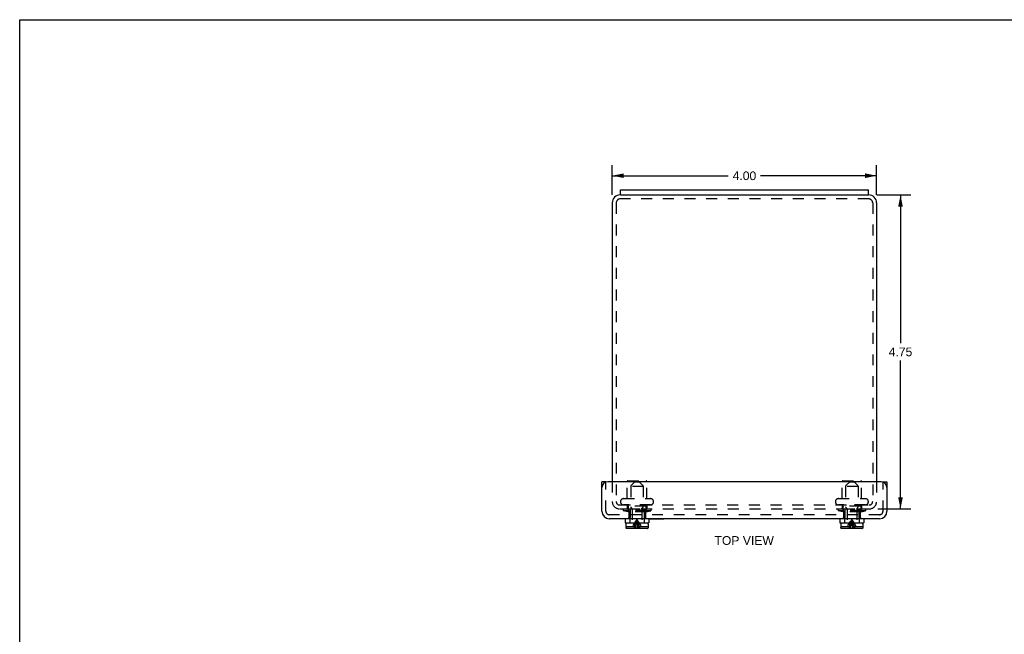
# Model space of a CAD drawing. Header units: inches. Extents: x 0 to 29.8, y 0 to 19.3.
# Tile 2 of 3: x 0 to 14.9, y 10 to 19.3. Entities that reach past the tile are written whole.
import ezdxf

# ---------------------------------------------------------------- set-up
doc = ezdxf.new("R2010")
doc.units = ezdxf.units.IN
doc.header["$LTSCALE"] = 1.638496
doc.header["$MEASUREMENT"] = 0
doc.linetypes.add('HIDDEN', pattern=[0.2, 0.1, -0.1])
doc.layers.get('0').update_dxf_attribs({"linetype": 'CONTINUOUS'})
for name, color, linetype in [('DEFAULT_2', 8, 'HIDDEN'), ('DIMENSIONS', 7, 'CONTINUOUS'), ('DOOR_ASSEMBLY', 7, 'CONTINUOUS')]:
    doc.layers.add(name, color=color, linetype=linetype)
doc.styles.get("Standard").update_dxf_attribs({"font": 'arial.ttf'})
doc.dimstyles.new('DIMSTYLE_2', dxfattribs={"dimtxt": 0.13143, "dimasz": 0.17524, "dimexe": 0.09, "dimexo": 0.07, "dimgap": 0.0375, "dimtad": 0, "dimtih": 1, "dimtoh": 1, "dimzin": 4, "dimdsep": 46, "dimtxsty": 'Standard', "dimblk": '_FILLED', "dimblk1": '_FILLED', "dimblk2": '_FILLED', "dimcen": 0.09, "dimazin": 1, "dimtfac": 1, "dimtdec": 3, "dimtofl": 0, "dimtmove": 0, "dimatfit": 3, "dimldrblk": '_FILLED', "dimfxl": 0, "dimtolj": 1, "dimtzin": 4, "dimarcsym": 0})

# ---------------------------------------------------------------- blocks, each defined once
blk = doc.blocks.new('_FILLED')
at = {"color": 0, "linetype": 'ByBlock'}
blk.add_solid([(0, 0), (-1, 0.2), (-1, -0.2)], dxfattribs=at)
blk = doc.blocks.new('*D9')
at = {"layer": 'DIMENSIONS', "color": 2, "linetype": 'Continuous'}
for p, q in [((8.964, 16.627), (8.964, 17.073)), ((12.964, 16.627), (12.964, 17.073)), ((8.964, 16.916), (10.72, 16.916)), ((12.964, 16.916), (11.209, 16.916))]:
    blk.add_line(p, q, dxfattribs=at)
at = {"layer": 'DIMENSIONS', "color": 2, "linetype": 'Continuous', "xscale": 0.1752402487, "yscale": 0.1752402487, "zscale": 0.1752402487, "rotation": 180}
blk.add_blockref('_FILLED', (8.964, 16.916), dxfattribs=at)
at = {"layer": 'DIMENSIONS', "color": 2, "linetype": 'Continuous', "xscale": 0.1752402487, "yscale": 0.1752402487, "zscale": 0.1752402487}
blk.add_blockref('_FILLED', (12.964, 16.916), dxfattribs=at)
at = {"layer": 'DIMENSIONS', "color": 2, "linetype": 'Continuous', "insert": (10.964, 16.981), "char_height": 0.1314, "width": 0.35716, "attachment_point": 2, "line_spacing_factor": 0.9}
blk.add_mtext('4.00', dxfattribs=at)
blk = doc.blocks.new('*D15')
at = {"layer": 'DIMENSIONS', "color": 2, "linetype": 'Continuous'}
for p, q in [((12.967, 16.625), (13.483, 16.625)), ((13.325, 16.625), (13.325, 14.381)), ((13.325, 11.875), (13.325, 14.118)), ((12.98, 11.875), (13.483, 11.875))]:
    blk.add_line(p, q, dxfattribs=at)
at = {"layer": 'DIMENSIONS', "color": 2, "linetype": 'Continuous', "xscale": 0.1752402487, "yscale": 0.1752402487, "zscale": 0.1752402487}
for p, rotation in [((13.325, 16.625), 90), ((13.325, 11.875), 270)]:
    blk.add_blockref('_FILLED', p, dxfattribs=dict(at, rotation=rotation))
at = {"layer": 'DIMENSIONS', "color": 2, "linetype": 'Continuous', "insert": (13.325, 14.316), "char_height": 0.1314, "width": 0.35716, "attachment_point": 2, "line_spacing_factor": 0.9}
blk.add_mtext('4.75', dxfattribs=at)

msp = doc.modelspace()

# ---------------------------------------------------------------- linework, layer by layer
at = {"color": 7, "linetype": 'Continuous'}
for p, q in [((0, 0), (0, 19.2764)), ((0, 19.2764), (29.7908, 19.2764)), ((9.0892, 16.6248), (9.0892, 16.6998)), ((12.8392, 16.6248), (12.8392, 16.6998)), ((9.0892, 16.6248), (12.8392, 16.6248))]:
    msp.add_line(p, q, dxfattribs=at)
at = {"color": 3, "linetype": 'Continuous'}
for p, q in [((9.0892, 16.6998), (12.8392, 16.6998)), ((9.0892, 16.6248), (9.0842, 16.6248)), ((12.8442, 16.6248), (12.8392, 16.6248)), ((8.9642, 16.5048), (8.9642, 12.2868)), ((12.9642, 16.5048), (12.9642, 12.2868))]:
    msp.add_line(p, q, dxfattribs=at)
for centre, start, end in [((9.0842, 16.5048), 90, 180), ((12.8442, 16.5048), 0, 90)]:
    msp.add_arc(centre, 0.12, start, end, dxfattribs=at)
at = {"layer": 'DEFAULT_2', "color": 8, "linetype": 'HIDDEN'}
for p, q in [((12.8442, 16.5648), (9.0842, 16.5648)), ((9.0242, 16.5048), (9.0242, 11.9868)), ((12.9042, 16.5048), (12.9042, 11.9868)), ((8.9642, 12.2868), (8.9642, 11.9868)), ((9.1912, 12.0303), (9.1912, 12.2883)), ((9.2012, 12.2983), (9.4772, 12.2983)), ((9.4342, 12.2148), (9.2442, 12.2148)), ((9.2442, 12.2148), (9.2442, 11.9148)), ((9.4342, 12.2148), (9.4342, 11.9148)), ((9.4872, 12.0303), (9.4872, 12.2883)), ((12.4412, 12.0303), (12.4412, 12.2883)), ((12.4512, 12.2983), (12.7272, 12.2983)), ((12.6842, 12.2148), (12.4942, 12.2148)), ((12.4942, 12.2148), (12.4942, 11.9148)), ((12.6842, 12.2148), (12.6842, 11.9148)), ((12.7372, 12.0303), (12.7372, 12.2883)), ((12.9642, 12.2868), (12.9642, 11.9868)), ((9.0762, 11.9348), (9.7205, 11.9348)), ((9.0892, 11.9821), (9.0892, 11.9841)), ((9.1355, 12.0303), (9.543, 12.0303)), ((9.543, 11.9358), (9.1355, 11.9358)), ((9.1912, 11.9358), (9.1912, 11.8848)), ((9.4872, 11.9358), (9.4872, 11.8848)), ((9.5892, 11.9821), (9.5892, 11.9841)), ((9.7205, 11.9348), (12.8575, 11.9348)), ((12.3392, 11.9821), (12.3392, 11.9841)), ((12.3855, 12.0303), (12.793, 12.0303)), ((12.793, 11.9358), (12.3855, 11.9358)), ((12.4412, 11.9358), (12.4412, 11.8848)), ((12.7372, 11.9358), (12.7372, 11.8848)), ((12.8392, 11.9821), (12.8392, 11.9841)), ((9.0762, 11.8748), (12.8522, 11.8748)), ((9.1317, 11.8748), (9.1317, 11.8448)), ((9.2042, 11.8293), (9.1317, 11.8448)), ((9.5467, 11.8448), (9.1317, 11.8448)), ((9.2042, 11.9098), (9.2042, 11.8293)), ((9.4742, 11.8293), (9.2042, 11.8293)), ((9.4692, 11.9148), (9.2092, 11.9148)), ((9.4742, 11.9098), (9.4742, 11.8293)), ((9.4742, 11.8293), (9.5467, 11.8448)), ((9.5467, 11.8748), (9.5467, 11.8448)), ((12.3817, 11.8748), (12.3817, 11.8448)), ((12.7967, 11.8448), (12.3817, 11.8448)), ((12.4542, 11.8293), (12.3817, 11.8448)), ((12.4542, 11.9098), (12.4542, 11.8293)), ((12.7242, 11.8293), (12.4542, 11.8293)), ((12.7192, 11.9148), (12.4592, 11.9148)), ((12.7242, 11.9098), (12.7242, 11.8293)), ((12.7242, 11.8293), (12.7967, 11.8448)), ((12.7967, 11.8748), (12.7967, 11.8448))]:
    msp.add_line(p, q, dxfattribs=at)
for centre, radius, start, end in [((9.0842, 16.5048), 0.06, 90, 180), ((12.8442, 16.5048), 0.06, 0, 90), ((9.2012, 12.2883), 0.01, 90, 180), ((9.4772, 12.2883), 0.01, 0, 90), ((12.4512, 12.2883), 0.01, 90, 180), ((12.7272, 12.2883), 0.01, 0, 90), ((9.0762, 11.9868), 0.112, 180, 270), ((9.0762, 11.9868), 0.052, 180, 270), ((9.1355, 11.9841), 0.0462, 90, 180), ((9.1355, 11.9821), 0.0462, 180, 270), ((9.543, 11.9841), 0.0462, 0, 90), ((9.543, 11.9821), 0.0462, 270, 360), ((12.3855, 11.9841), 0.0462, 90, 180), ((12.3855, 11.9821), 0.0462, 180, 270), ((12.793, 11.9841), 0.0462, 0, 90), ((12.793, 11.9821), 0.0462, 270, 360), ((12.8522, 11.9868), 0.112, 270, 360), ((12.8522, 11.9868), 0.052, 270, 360), ((9.1812, 11.8848), 0.01, 270, 360), ((9.2092, 11.9098), 0.005, 90, 180), ((9.4692, 11.9098), 0.005, 0, 90), ((9.4972, 11.8848), 0.01, 180, 270), ((12.4312, 11.8848), 0.01, 270, 360), ((12.4592, 11.9098), 0.005, 90, 180), ((12.7192, 11.9098), 0.005, 0, 90), ((12.7472, 11.8848), 0.01, 180, 270)]:
    msp.add_arc(centre, radius, start, end, dxfattribs=at)
at = {"layer": 'DOOR_ASSEMBLY', "color": 3, "linetype": 'Continuous'}
for p, q in [((8.808, 11.8388), (8.808, 12.2868)), ((13.0305, 12.2868), (8.898, 12.2868)), ((13.1205, 12.2868), (13.1205, 11.8388)), ((13.0085, 11.7268), (8.92, 11.7268))]:
    msp.add_line(p, q, dxfattribs=at)
at = {"layer": 'DOOR_ASSEMBLY', "color": 7, "linetype": 'Continuous'}
for p, q in [((8.868, 12.2868), (8.808, 12.2868)), ((8.868, 12.2868), (8.868, 12.2816)), ((13.0605, 12.2868), (13.1205, 12.2868)), ((9.1582, 11.7268), (9.1582, 11.6643)), ((9.1582, 11.6643), (9.5202, 11.6643)), ((9.1722, 11.6443), (9.1722, 11.6093)), ((9.4912, 11.6593), (9.1872, 11.6593)), ((9.2662, 11.6643), (9.2662, 11.6593)), ((9.4122, 11.6643), (9.4122, 11.6593)), ((9.5062, 11.6443), (9.5062, 11.6093)), ((9.5202, 11.7268), (9.5202, 11.6643)), ((9.5202, 11.7228), (9.746, 11.7228)), ((9.746, 11.7228), (9.746, 11.7268)), ((12.4082, 11.7268), (12.4082, 11.6643)), ((12.4082, 11.6643), (12.7702, 11.6643)), ((12.4222, 11.6443), (12.4222, 11.6093)), ((12.7412, 11.6593), (12.4372, 11.6593)), ((12.5162, 11.6643), (12.5162, 11.6593)), ((12.6622, 11.6643), (12.6622, 11.6593)), ((12.7562, 11.6443), (12.7562, 11.6093)), ((12.7702, 11.7268), (12.7702, 11.6643)), ((9.173, 11.6093), (9.1722, 11.6093)), ((9.173, 11.6093), (9.173, 11.5913)), ((9.4903, 11.5763), (9.1881, 11.5763)), ((9.5062, 11.6093), (9.5054, 11.6093)), ((9.5054, 11.6093), (9.5054, 11.5913)), ((12.423, 11.6093), (12.4222, 11.6093)), ((12.423, 11.6093), (12.423, 11.5913)), ((12.7403, 11.5763), (12.4381, 11.5763)), ((12.7562, 11.6093), (12.7554, 11.6093)), ((12.7554, 11.6093), (12.7554, 11.5913))]:
    msp.add_line(p, q, dxfattribs=at)
at = {"layer": 'DOOR_ASSEMBLY', "color": 8, "linetype": 'HIDDEN'}
for p, q in [((8.868, 11.8388), (8.868, 12.2816)), ((9.2452, 12.2191), (9.2452, 11.9055)), ((9.3062, 12.2863), (9.2496, 12.2297)), ((9.3062, 12.2863), (9.3722, 12.2863)), ((9.3722, 12.2863), (9.4288, 12.2297)), ((9.4332, 12.2191), (9.4332, 11.9055)), ((12.4952, 12.2191), (12.4952, 11.9055)), ((12.5562, 12.2863), (12.4996, 12.2297)), ((12.5562, 12.2863), (12.6222, 12.2863)), ((12.6222, 12.2863), (12.6788, 12.2297)), ((12.6832, 12.2191), (12.6832, 11.9055)), ((13.0605, 11.8388), (13.0605, 12.2868)), ((13.0085, 11.7868), (8.92, 11.7868)), ((9.2073, 11.8596), (9.1994, 11.8518)), ((9.479, 11.8518), (9.1994, 11.8518)), ((9.215, 11.8671), (9.2073, 11.8596)), ((9.2127, 11.8518), (9.2127, 11.7443)), ((9.215, 11.8671), (9.2225, 11.8743)), ((9.2225, 11.8743), (9.4559, 11.8743)), ((9.2334, 11.8743), (9.2334, 11.7443)), ((9.2618, 11.8827), (9.2496, 11.8949)), ((9.2662, 11.8721), (9.2662, 11.6643)), ((9.4122, 11.8721), (9.4122, 11.6643)), ((9.4166, 11.8827), (9.4288, 11.8949)), ((9.445, 11.8743), (9.445, 11.7443)), ((9.4634, 11.8671), (9.4559, 11.8743)), ((9.4711, 11.8596), (9.4634, 11.8671)), ((9.4657, 11.8518), (9.4657, 11.7443)), ((9.4711, 11.8596), (9.479, 11.8518)), ((12.4573, 11.8596), (12.4494, 11.8518)), ((12.729, 11.8518), (12.4494, 11.8518)), ((12.465, 11.8671), (12.4573, 11.8596)), ((12.4627, 11.8518), (12.4627, 11.7443)), ((12.465, 11.8671), (12.4725, 11.8743)), ((12.4725, 11.8743), (12.7059, 11.8743)), ((12.4834, 11.8743), (12.4834, 11.7443)), ((12.5118, 11.8827), (12.4996, 11.8949)), ((12.5162, 11.8721), (12.5162, 11.6643)), ((12.6622, 11.8721), (12.6622, 11.6643)), ((12.6666, 11.8827), (12.6788, 11.8949)), ((12.695, 11.8743), (12.695, 11.7443)), ((12.7134, 11.8671), (12.7059, 11.8743)), ((12.7211, 11.8596), (12.7134, 11.8671)), ((12.7157, 11.8518), (12.7157, 11.7443)), ((12.7211, 11.8596), (12.729, 11.8518)), ((9.2334, 11.7443), (9.2092, 11.7443)), ((9.2092, 11.7443), (9.2092, 11.7268)), ((9.2292, 11.7443), (9.2292, 11.6643)), ((9.2936, 11.6448), (9.3041, 11.6623)), ((9.3124, 11.6448), (9.3186, 11.6623)), ((9.3848, 11.6448), (9.3743, 11.6623)), ((9.4692, 11.7443), (9.445, 11.7443)), ((9.4492, 11.7443), (9.4492, 11.6643)), ((9.4692, 11.7443), (9.4692, 11.7268)), ((12.4834, 11.7443), (12.4592, 11.7443)), ((12.4592, 11.7443), (12.4592, 11.7268)), ((12.4792, 11.7443), (12.4792, 11.6643)), ((12.5436, 11.6448), (12.5541, 11.6623)), ((12.6348, 11.6448), (12.6243, 11.6623)), ((12.7192, 11.7443), (12.695, 11.7443)), ((12.6992, 11.7443), (12.6992, 11.6643)), ((12.7192, 11.7443), (12.7192, 11.7268)), ((9.173, 11.6093), (9.3066, 11.6093)), ((9.1731, 11.5898), (9.1733, 11.5884)), ((9.1748, 11.5842), (9.1748, 11.5842)), ((9.1756, 11.583), (9.1756, 11.583)), ((9.1765, 11.5818), (9.1765, 11.5818)), ((9.1775, 11.5807), (9.1775, 11.5807)), ((9.1786, 11.5797), (9.1786, 11.5797)), ((9.1797, 11.5788), (9.1797, 11.5788)), ((9.181, 11.5781), (9.181, 11.5781)), ((9.3718, 11.6093), (9.5054, 11.6093)), ((9.4918, 11.5764), (9.4932, 11.5766)), ((9.4974, 11.5781), (9.4974, 11.5781)), ((9.4987, 11.5788), (9.4987, 11.5788)), ((9.502, 11.5818), (9.502, 11.5818)), ((9.5029, 11.583), (9.5029, 11.583)), ((9.5036, 11.5842), (9.5036, 11.5842)), ((12.423, 11.6093), (12.5566, 11.6093)), ((12.4231, 11.5898), (12.4233, 11.5884)), ((12.4248, 11.5842), (12.4248, 11.5842)), ((12.4256, 11.583), (12.4256, 11.583)), ((12.4265, 11.5818), (12.4265, 11.5818)), ((12.4275, 11.5807), (12.4275, 11.5807)), ((12.4286, 11.5797), (12.4286, 11.5797)), ((12.4297, 11.5788), (12.4297, 11.5788)), ((12.431, 11.5781), (12.431, 11.5781)), ((12.4366, 11.5764), (12.4366, 11.5764)), ((12.6218, 11.6093), (12.7554, 11.6093)), ((12.7418, 11.5764), (12.7432, 11.5766)), ((12.7474, 11.5781), (12.7474, 11.5781)), ((12.7487, 11.5788), (12.7487, 11.5788)), ((12.7499, 11.5797), (12.7499, 11.5797)), ((12.751, 11.5807), (12.751, 11.5807)), ((12.752, 11.5818), (12.752, 11.5818)), ((12.7529, 11.583), (12.7529, 11.583)), ((12.7536, 11.5842), (12.7536, 11.5842)), ((12.7553, 11.5898), (12.7553, 11.5898))]:
    msp.add_line(p, q, dxfattribs=at)
for points in [[(9.2745, 11.6093), (9.2837, 11.6272), (9.2936, 11.6448)], [(9.3012, 11.6093), (9.3066, 11.6272), (9.3124, 11.6448)], [(9.3041, 11.6623), (9.3152, 11.6795), (9.3269, 11.6965), (9.3392, 11.7133)], [(9.3116, 11.5763), (9.3153, 11.6001), (9.3193, 11.6235), (9.3238, 11.6465)], [(9.3186, 11.6623), (9.3251, 11.6795), (9.332, 11.6965), (9.3392, 11.7133)], [(9.3227, 11.5763), (9.3249, 11.6001), (9.3274, 11.6235), (9.33, 11.6465)], [(9.3238, 11.6465), (9.3286, 11.6691), (9.3337, 11.6914), (9.3392, 11.7133)], [(9.33, 11.6465), (9.3329, 11.6691), (9.3359, 11.6914), (9.3392, 11.7133)], [(9.3743, 11.6623), (9.3632, 11.6795), (9.3515, 11.6965), (9.3392, 11.7133)], [(9.3598, 11.6623), (9.3533, 11.6795), (9.3464, 11.6965), (9.3392, 11.7133)], [(9.3669, 11.5763), (9.3632, 11.6001), (9.3591, 11.6235), (9.3547, 11.6465), (9.3499, 11.6691), (9.3447, 11.6914), (9.3392, 11.7133)], [(9.3484, 11.6465), (9.3456, 11.6691), (9.3425, 11.6914), (9.3392, 11.7133)], [(9.3557, 11.5763), (9.3535, 11.6001), (9.3511, 11.6235), (9.3484, 11.6465)], [(9.3772, 11.6093), (9.3718, 11.6272), (9.366, 11.6448), (9.3598, 11.6623)], [(9.404, 11.6093), (9.3947, 11.6272), (9.3848, 11.6448)], [(12.5245, 11.6093), (12.5337, 11.6272), (12.5436, 11.6448)], [(12.5512, 11.6093), (12.5566, 11.6272), (12.5624, 11.6448), (12.5686, 11.6623)], [(12.5541, 11.6623), (12.5652, 11.6795), (12.5769, 11.6965), (12.5892, 11.7133)], [(12.5616, 11.5763), (12.5653, 11.6001), (12.5693, 11.6235), (12.5738, 11.6465), (12.5786, 11.6691), (12.5837, 11.6914), (12.5892, 11.7133)], [(12.5686, 11.6623), (12.5751, 11.6795), (12.582, 11.6965), (12.5892, 11.7133)], [(12.5727, 11.5763), (12.5749, 11.6001), (12.5774, 11.6235), (12.58, 11.6465)], [(12.58, 11.6465), (12.5829, 11.6691), (12.5859, 11.6914), (12.5892, 11.7133)], [(12.6243, 11.6623), (12.6132, 11.6795), (12.6015, 11.6965), (12.5892, 11.7133)], [(12.6272, 11.6093), (12.6218, 11.6272), (12.616, 11.6448), (12.6098, 11.6623), (12.6033, 11.6795), (12.5964, 11.6965), (12.5892, 11.7133)], [(12.6169, 11.5763), (12.6132, 11.6001), (12.6091, 11.6235), (12.6047, 11.6465), (12.5999, 11.6691), (12.5947, 11.6914), (12.5892, 11.7133)], [(12.5984, 11.6465), (12.5956, 11.6691), (12.5925, 11.6914), (12.5892, 11.7133)], [(12.6057, 11.5763), (12.6035, 11.6001), (12.6011, 11.6235), (12.5984, 11.6465)], [(12.654, 11.6093), (12.6447, 11.6272), (12.6348, 11.6448)], [(9.3066, 11.6093), (9.3042, 11.6042), (9.3018, 11.5989), (9.2994, 11.5934), (9.297, 11.5879), (9.2946, 11.5822), (9.2922, 11.5763)], [(9.3718, 11.6093), (9.3742, 11.6042), (9.3766, 11.5989), (9.379, 11.5934), (9.3814, 11.5879), (9.3838, 11.5822), (9.3862, 11.5763)], [(9.4999, 11.5797), (9.501, 11.5807), (9.501, 11.5807)], [(12.5566, 11.6093), (12.5542, 11.6042), (12.5518, 11.5989), (12.5494, 11.5934), (12.547, 11.5879), (12.5446, 11.5822), (12.5422, 11.5763)], [(12.6218, 11.6093), (12.6242, 11.6042), (12.6266, 11.5989), (12.629, 11.5934), (12.6314, 11.5879), (12.6338, 11.5822), (12.6362, 11.5763)]]:
    msp.add_lwpolyline(points, dxfattribs=at)
at = {"layer": 'DOOR_ASSEMBLY', "color": 7, "linetype": 'Continuous'}
for points in [[(9.1881, 11.5763), (9.1866, 11.5764), (9.1852, 11.5766), (9.1837, 11.577), (9.1824, 11.5774), (9.181, 11.5781), (9.1797, 11.5788), (9.1786, 11.5797), (9.1775, 11.5807), (9.1765, 11.5818), (9.1756, 11.583), (9.1748, 11.5842), (9.1742, 11.5856), (9.1737, 11.587), (9.1733, 11.5884), (9.1731, 11.5898), (9.173, 11.5913)], [(9.5054, 11.5913), (9.5053, 11.5898), (9.5051, 11.5884), (9.5047, 11.587), (9.5043, 11.5856), (9.5036, 11.5842), (9.5029, 11.583), (9.502, 11.5818), (9.501, 11.5807), (9.4999, 11.5797), (9.4987, 11.5788), (9.4974, 11.5781), (9.4961, 11.5774), (9.4947, 11.577), (9.4933, 11.5766), (9.4918, 11.5764), (9.4903, 11.5763)], [(12.4381, 11.5763), (12.4366, 11.5764), (12.4352, 11.5766), (12.4337, 11.577), (12.4324, 11.5774), (12.431, 11.5781), (12.4297, 11.5788), (12.4286, 11.5797), (12.4275, 11.5807), (12.4265, 11.5818), (12.4256, 11.583), (12.4248, 11.5842), (12.4242, 11.5856), (12.4237, 11.587), (12.4233, 11.5884), (12.4231, 11.5898), (12.423, 11.5913)], [(12.7554, 11.5913), (12.7553, 11.5898), (12.7551, 11.5884), (12.7547, 11.587), (12.7543, 11.5856), (12.7536, 11.5842), (12.7529, 11.583), (12.752, 11.5818), (12.751, 11.5807), (12.7499, 11.5797), (12.7487, 11.5788), (12.7474, 11.5781), (12.7461, 11.5774), (12.7447, 11.577), (12.7433, 11.5766), (12.7418, 11.5764), (12.7403, 11.5763)]]:
    msp.add_lwpolyline(points, dxfattribs=at)
at = {"layer": 'DOOR_ASSEMBLY', "color": 3, "linetype": 'Continuous'}
for centre, radius, start, end in [((8.898, 12.1968), 0.09, 90, 180), ((13.0305, 12.1968), 0.09, 0, 90), ((8.92, 11.8388), 0.112, 180, 270), ((13.0085, 11.8388), 0.112, 270, 360)]:
    msp.add_arc(centre, radius, start, end, dxfattribs=at)
at = {"layer": 'DOOR_ASSEMBLY', "color": 8, "linetype": 'HIDDEN'}
for centre, radius, start, end in [((9.2602, 12.2191), 0.015, 134.99999, 180), ((9.4182, 12.2191), 0.015, 0, 45.00001), ((12.5102, 12.2191), 0.015, 134.99999, 180), ((12.6682, 12.2191), 0.015, 0, 45.00001), ((8.92, 11.8388), 0.052, 180, 270), ((9.2602, 11.9055), 0.015, 180, 224.99995), ((9.2512, 11.8721), 0.015, 0, 44.99994), ((9.4272, 11.8721), 0.015, 135.00006, 180), ((9.4182, 11.9055), 0.015, 315.00005, 360), ((12.5102, 11.9055), 0.015, 180, 224.99995), ((12.5012, 11.8721), 0.015, 0, 44.99994), ((12.6772, 11.8721), 0.015, 135.00006, 180), ((12.6682, 11.9055), 0.015, 315.00005, 360), ((13.0085, 11.8388), 0.052, 270, 360)]:
    msp.add_arc(centre, radius, start, end, dxfattribs=at)
at = {"layer": 'DOOR_ASSEMBLY', "color": 7, "linetype": 'Continuous'}
for centre, start, end in [((9.1872, 11.6443), 90, 180), ((9.4912, 11.6443), 0, 90), ((12.4372, 11.6443), 90, 180), ((12.7412, 11.6443), 0, 90)]:
    msp.add_arc(centre, 0.015, start, end, dxfattribs=at)

# ---------------------------------------------------------------- texts
at = {"layer": 'DIMENSIONS', "color": 2, "linetype": 'Continuous', "insert": (10.9602, 11.4625), "char_height": 0.13143, "width": 0.895582, "attachment_point": 2, "line_spacing_factor": 0.9}
msp.add_mtext('TOP VIEW', dxfattribs=at)

# ---------------------------------------------------------------- dimensions: what is measured, and where the dimension line sits
at = {"layer": 'DIMENSIONS', "color": 2, "linetype": 'Continuous'}
dim = msp.add_linear_dim(base=(12.9642, 16.9156), p1=(8.9642, 16.5575), p2=(12.9642, 16.5575), dimstyle='DIMSTYLE_2', dxfattribs=at)
dim.commit()
dim.dimension.update_dxf_attribs({"geometry": '*D9', "text_midpoint": (10.9609, 16.9149), "dimtype": 160})
dim = msp.add_linear_dim(base=(13.3251, 11.8748), p1=(12.8969, 16.6248), p2=(12.9102, 11.8748), angle=270, dimstyle='DIMSTYLE_2', dxfattribs=at)
dim.commit()
dim.dimension.update_dxf_attribs({"geometry": '*D15', "text_midpoint": (13.3223, 14.2486), "dimtype": 160})

doc.saveas('drawing.dxf')
